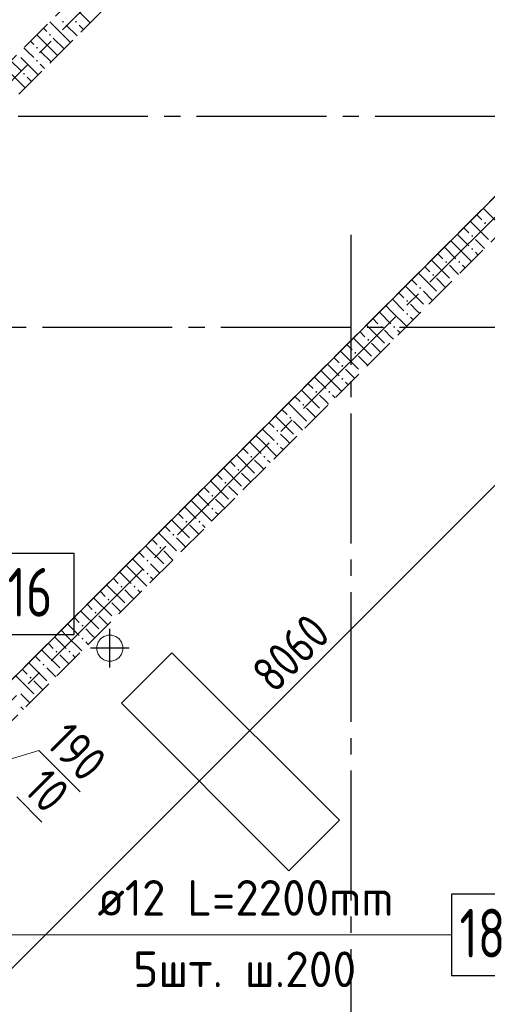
# Model space of a CAD drawing. Header units: millimetres. Extents: x 0 to 43617, y 0 to 59400.
# Tile 11 of 25: x 24334 to 27214, y 20360 to 26426. Entities that reach past the tile are written whole.
import ezdxf

# ---------------------------------------------------------------- set-up
doc = ezdxf.new("R2010")
doc.units = ezdxf.units.MM
doc.linetypes.add('______2', pattern=[270, 200, -70])
doc.linetypes.add('______5', pattern=[1100, 800, -100, 100, -100])
for name, color, linetype, lineweight in [('Standard', 7, 'Continuous', 25), ('ДОП Верх по У', 7, 'Continuous', 25), ('ЖБ Перекрытие верхний уровень', 7, 'Continuous', 35), ('ЖБ Стена верхний уровень', 7, 'Continuous', 35), ('Оси', 40, '______5', 18), ('Позиционная метка номер позиции', 7, 'Continuous', 13)]:
    doc.layers.add(name, color=color, linetype=linetype, lineweight=lineweight)
doc.styles.add('GOST 2.304-81', font='txt')
doc.styles.add('ISOCPEUR', font='txt')

msp = doc.modelspace()

# ---------------------------------------------------------------- hatches: boundary and pattern name
at = {"layer": 'ЖБ Стена верхний уровень', "linetype": 'Continuous', "lineweight": 18, "transparency": 33554687}
for points in [[(24594.5, 26413.1), (24601, 26419.6), (24607.5, 26413.1), (24601, 26406.6)], [(24674.5, 26413.1), (24681, 26419.6), (24687.5, 26413.1), (24681, 26406.6)], [(24514.5, 26333.1), (24521, 26339.6), (24527.4, 26333.1), (24521, 26326.6)], [(24434.5, 26253.1), (24440.9, 26259.6), (24447.4, 26253.1), (24440.9, 26246.6)], [(24434.5, 26173.1), (24440.9, 26179.6), (24447.4, 26173.1), (24440.9, 26166.6)], [(24354.4, 26093.1), (24360.9, 26099.6), (24367.4, 26093.1), (24360.9, 26086.6)], [(27194.5, 25173.1), (27201, 25179.6), (27207.5, 25173.1), (27201, 25166.6)], [(27114.5, 25093.1), (27121, 25099.6), (27127.4, 25093.1), (27121, 25086.6)], [(27114.5, 25013.1), (27121, 25019.6), (27127.4, 25013.1), (27121, 25006.6)], [(26954.4, 24933.1), (26960.9, 24939.6), (26967.4, 24933.1), (26960.9, 24926.6)], [(27034.5, 24933.1), (27040.9, 24939.6), (27047.4, 24933.1), (27040.9, 24926.6)], [(26874.5, 24853.1), (26881, 24859.6), (26887.5, 24853.1), (26881, 24846.6)], [(26794.5, 24773.1), (26801, 24779.6), (26807.5, 24773.1), (26801, 24766.6)], [(26714.5, 24693.1), (26721, 24699.6), (26727.4, 24693.1), (26721, 24686.6)], [(26714.5, 24613.1), (26721, 24619.6), (26727.4, 24613.1), (26721, 24606.6)], [(26554.4, 24533.1), (26560.9, 24539.6), (26567.4, 24533.1), (26560.9, 24526.6)], [(26634.5, 24533.1), (26640.9, 24539.6), (26647.4, 24533.1), (26640.9, 24526.6)], [(26474.5, 24453.1), (26481, 24459.6), (26487.5, 24453.1), (26481, 24446.6)], [(26394.5, 24373.1), (26401, 24379.6), (26407.5, 24373.1), (26401, 24366.6)], [(26314.5, 24293.1), (26321, 24299.6), (26327.4, 24293.1), (26321, 24286.6)], [(26314.5, 24213.1), (26321, 24219.6), (26327.4, 24213.1), (26321, 24206.6)], [(26154.4, 24133.1), (26160.9, 24139.6), (26167.4, 24133.1), (26160.9, 24126.6)], [(26234.5, 24133.1), (26240.9, 24139.6), (26247.4, 24133.1), (26240.9, 24126.6)], [(26074.5, 24053.1), (26081, 24059.6), (26087.5, 24053.1), (26081, 24046.6)], [(25994.5, 23973.1), (26001, 23979.6), (26007.5, 23973.1), (26001, 23966.6)], [(25914.5, 23893.1), (25921, 23899.6), (25927.4, 23893.1), (25921, 23886.6)], [(25914.5, 23813.1), (25921, 23819.6), (25927.4, 23813.1), (25921, 23806.6)], [(25754.4, 23733.1), (25760.9, 23739.6), (25767.4, 23733.1), (25760.9, 23726.6)], [(25834.5, 23733.1), (25840.9, 23739.6), (25847.4, 23733.1), (25840.9, 23726.6)], [(25674.5, 23653.1), (25681, 23659.6), (25687.5, 23653.1), (25681, 23646.6)], [(25594.5, 23573.1), (25601, 23579.6), (25607.5, 23573.1), (25601, 23566.6)], [(25514.5, 23493.1), (25521, 23499.6), (25527.4, 23493.1), (25521, 23486.6)], [(25514.5, 23413.1), (25521, 23419.6), (25527.4, 23413.1), (25521, 23406.6)], [(25354.4, 23333.1), (25360.9, 23339.6), (25367.4, 23333.1), (25360.9, 23326.6)], [(25434.5, 23333.1), (25440.9, 23339.6), (25447.4, 23333.1), (25440.9, 23326.6)], [(25274.5, 23253.1), (25281, 23259.6), (25287.5, 23253.1), (25281, 23246.6)], [(25194.5, 23173.1), (25201, 23179.6), (25207.5, 23173.1), (25201, 23166.6)], [(25114.5, 23093.1), (25121, 23099.6), (25127.4, 23093.1), (25121, 23086.6)], [(25114.5, 23013.1), (25121, 23019.6), (25127.4, 23013.1), (25121, 23006.6)], [(24954.4, 22933.1), (24960.9, 22939.6), (24967.4, 22933.1), (24960.9, 22926.6)], [(25034.5, 22933.1), (25040.9, 22939.6), (25047.4, 22933.1), (25040.9, 22926.6)], [(24874.5, 22853.1), (24881, 22859.6), (24887.5, 22853.1), (24881, 22846.6)], [(24794.5, 22773.1), (24801, 22779.6), (24807.5, 22773.1), (24801, 22766.6)], [(24714.5, 22693.1), (24721, 22699.6), (24727.4, 22693.1), (24721, 22686.6)], [(24714.5, 22613.1), (24721, 22619.6), (24727.4, 22613.1), (24721, 22606.6)], [(24554.4, 22533.1), (24560.9, 22539.6), (24567.4, 22533.1), (24560.9, 22526.6)], [(24634.5, 22533.1), (24640.9, 22539.6), (24647.4, 22533.1), (24640.9, 22526.6)], [(24474.5, 22453.1), (24481, 22459.6), (24487.5, 22453.1), (24481, 22446.6)], [(24394.5, 22373.1), (24401, 22379.6), (24407.5, 22373.1), (24401, 22366.6)]]:
    msp.add_hatch(color=7, dxfattribs=at).paths.add_polyline_path(points, flags=16)

# ---------------------------------------------------------------- linework, layer by layer
at = {"layer": 'Standard', "color": 7, "linetype": 'Continuous', "lineweight": 13, "transparency": 33554687}
for p, q in [((23281.9, 19577), (28981.2, 25276.3)), ((23582.5, 21664.4), (24453.1, 21923.6)), ((24453.1, 21923.6), (24707.5, 21669.2)), ((24316.2, 21637.8), (24471, 21482.9))]:
    msp.add_line(p, q, dxfattribs=at)
at = {"layer": 'Standard', "color": 8, "linetype": '______5', "lineweight": -3, "transparency": 33554687}
for p, q in [((24889.7, 22434.8), (24889.7, 22673.8)), ((25009.2, 22554.3), (24770.2, 22554.3))]:
    msp.add_line(p, q, dxfattribs=at)
at = {"layer": 'ДОП Верх по У', "color": 7, "linetype": 'Continuous', "lineweight": 13, "transparency": 33554687}
msp.add_line((24793.1, 20788.3), (26879.1, 20788.3), dxfattribs=at)
at = {"layer": 'ДОП Верх по У', "color": 7, "linetype": 'Continuous', "lineweight": 25, "transparency": 33554687}
for points in [[(24209.9, 22638.3), (24669.9, 22638.3), (24669.9, 23138.3), (24209.9, 23138.3), (24209.9, 22638.3)], [(26993.1, 20538.3), (27453.1, 20538.3), (27453.1, 21038.3), (26993.1, 21038.3), (26993.1, 20538.3)]]:
    msp.add_lwpolyline(points, dxfattribs=at)
at = {"layer": 'ЖБ Перекрытие верхний уровень', "color": 7, "linetype": 'Continuous', "lineweight": 18, "transparency": 33554687}
for p, q in [((28748.9, 26823.8), (23700.2, 21775.1)), ((24877.1, 22634), (24853.1, 22626.2)), ((24902.3, 22634), (24877.1, 22634)), ((24926.3, 22626.2), (24902.3, 22634)), ((24817.8, 22590.9), (24810, 22566.9)), ((24832.6, 22611.4), (24817.8, 22590.9)), ((24853.1, 22626.2), (24832.6, 22611.4)), ((24946.7, 22611.4), (24926.3, 22626.2)), ((24961.6, 22590.9), (24946.7, 22611.4)), ((24969.3, 22566.9), (24961.6, 22590.9)), ((24810, 22566.9), (24810, 22541.7)), ((24810, 22541.7), (24817.8, 22517.7)), ((24817.8, 22517.7), (24832.6, 22497.3)), ((24946.7, 22497.3), (24961.6, 22517.7)), ((25271.5, 22526.1), (24960.3, 22215)), ((24961.6, 22517.7), (24969.3, 22541.7)), ((24969.3, 22541.7), (24969.3, 22566.9)), ((26303.8, 21493.7), (25271.5, 22526.1)), ((24832.6, 22497.3), (24853.1, 22482.5)), ((24853.1, 22482.5), (24877.1, 22474.7)), ((24877.1, 22474.7), (24902.3, 22474.7)), ((24902.3, 22474.7), (24926.3, 22482.5)), ((24926.3, 22482.5), (24946.7, 22497.3)), ((24960.3, 22215), (25992.7, 21182.6)), ((25992.7, 21182.6), (26303.8, 21493.7))]:
    msp.add_line(p, q, dxfattribs=at)
at = {"layer": 'ЖБ Стена верхний уровень', "color": 251, "linetype": '______2', "lineweight": 13, "true_color": 0x656565, "transparency": 33554687}
for p, q in [((26606.4, 28499.6), (23820.4, 25713.6)), ((23947.7, 25586.4), (26733.7, 28372.4)), ((28515.6, 26590.5), (23700.2, 21775.1)), ((22462.8, 20283.1), (28642.9, 26463.2))]:
    msp.add_line(p, q, dxfattribs=at)
at = {"layer": 'ЖБ Стена верхний уровень', "color": 9, "linetype": 'Continuous', "lineweight": 18, "true_color": 0xc7c7c7, "transparency": 33554687}
for p, q in [((24660.9, 26513.1), (24767.7, 26406.4)), ((24621, 26313.1), (24520.4, 26413.7)), ((24621, 26393.1), (24687.7, 26326.4)), ((24701, 26393.1), (24727.7, 26366.4)), ((24540.9, 26233.1), (24440.4, 26333.7)), ((24480.4, 26373.7), (24501, 26353.1)), ((24400.4, 26293.7), (24421, 26273.1)), ((24540.9, 26313.1), (24607.7, 26246.4)), ((24621, 26313.1), (24647.7, 26286.4)), ((24381, 26233.1), (24360.4, 26253.7)), ((24421, 26193.1), (24381, 26233.1)), ((24460.9, 26233.1), (24527.7, 26166.4)), ((24540.9, 26233.1), (24567.7, 26206.4)), ((24280.4, 26173.7), (24340.9, 26113.1)), ((24340.9, 26193.1), (24447.7, 26086.4)), ((24460.9, 26153.1), (24487.7, 26126.4)), ((24260.9, 26113.1), (24367.7, 26006.4)), ((24381, 26073.1), (24407.7, 26046.4)), ((27189.6, 25264.5), (27301, 25153.1)), ((27109.6, 25184.5), (27221, 25073.1)), ((27149.6, 25224.5), (27181, 25193.1)), ((27069.6, 25144.5), (27101, 25113.1)), ((26989.6, 25064.5), (27021, 25033.1)), ((27029.6, 25104.5), (27101, 25033.1)), ((27181, 25033.1), (27140.9, 25073.1)), ((26949.6, 25024.5), (27021, 24953.1)), ((27021, 25033.1), (27116.9, 24937.2)), ((27196.9, 25017.2), (27181, 25033.1)), ((26869.6, 24944.5), (26981, 24833.1)), ((26909.6, 24984.5), (26940.9, 24953.1)), ((27140.9, 24993.1), (27156.9, 24977.2)), ((26829.6, 24904.5), (26860.9, 24873.1)), ((27021, 24873.1), (26981, 24913.1)), ((27036.9, 24857.2), (27021, 24873.1)), ((27060.9, 24913.1), (27076.9, 24897.2)), ((26749.6, 24824.5), (26781, 24793.1)), ((26789.6, 24864.5), (26901, 24753.1)), ((26956.9, 24777.2), (26901, 24833.1)), ((26709.6, 24784.5), (26821, 24673.1)), ((26876.9, 24697.2), (26821, 24753.1)), ((26629.6, 24704.5), (26701, 24633.1)), ((26669.6, 24744.5), (26701, 24713.1)), ((26589.6, 24664.5), (26621, 24633.1)), ((26621, 24633.1), (26716.9, 24537.2)), ((26781, 24633.1), (26740.9, 24673.1)), ((26796.9, 24617.2), (26781, 24633.1)), ((26509.6, 24584.5), (26540.9, 24553.1)), ((26549.6, 24624.5), (26621, 24553.1)), ((26740.9, 24593.1), (26756.9, 24577.2)), ((26469.6, 24544.5), (26581, 24433.1)), ((26621, 24473.1), (26581, 24513.1)), ((26660.9, 24513.1), (26676.9, 24497.2)), ((26389.6, 24464.5), (26501, 24353.1)), ((26429.6, 24504.5), (26460.9, 24473.1)), ((26636.9, 24457.2), (26621, 24473.1)), ((26349.6, 24424.5), (26381, 24393.1)), ((26556.9, 24377.2), (26501, 24433.1)), ((26269.6, 24344.5), (26301, 24313.1)), ((26309.6, 24384.5), (26421, 24273.1)), ((26476.9, 24297.2), (26421, 24353.1)), ((26229.6, 24304.5), (26301, 24233.1)), ((26381, 24233.1), (26340.9, 24273.1)), ((26149.6, 24224.5), (26221, 24153.1)), ((26189.6, 24264.5), (26221, 24233.1)), ((26221, 24233.1), (26316.9, 24137.2)), ((26396.9, 24217.2), (26381, 24233.1)), ((26109.6, 24184.5), (26140.9, 24153.1)), ((26340.9, 24193.1), (26356.9, 24177.2)), ((26029.6, 24104.5), (26060.9, 24073.1)), ((26069.6, 24144.5), (26181, 24033.1)), ((26221, 24073.1), (26181, 24113.1)), ((26260.9, 24113.1), (26276.9, 24097.2)), ((25949.6, 24024.5), (25981, 23993.1)), ((25989.6, 24064.5), (26101, 23953.1)), ((26156.9, 23977.2), (26101, 24033.1)), ((26236.9, 24057.2), (26221, 24073.1)), ((25909.6, 23984.5), (26021, 23873.1)), ((25829.6, 23904.5), (25901, 23833.1)), ((25869.6, 23944.5), (25901, 23913.1)), ((26076.9, 23897.2), (26021, 23953.1)), ((25789.6, 23864.5), (25821, 23833.1)), ((25981, 23833.1), (25940.9, 23873.1)), ((25709.6, 23784.5), (25740.9, 23753.1)), ((25749.6, 23824.5), (25821, 23753.1)), ((25821, 23833.1), (25916.9, 23737.2)), ((25940.9, 23793.1), (25956.9, 23777.2)), ((25996.9, 23817.2), (25981, 23833.1)), ((25669.6, 23744.5), (25781, 23633.1)), ((25589.6, 23664.5), (25701, 23553.1)), ((25629.6, 23704.5), (25660.9, 23673.1)), ((25821, 23673.1), (25781, 23713.1)), ((25836.9, 23657.2), (25821, 23673.1)), ((25860.9, 23713.1), (25876.9, 23697.2)), ((25549.6, 23624.5), (25581, 23593.1)), ((25756.9, 23577.2), (25701, 23633.1)), ((25469.6, 23544.5), (25501, 23513.1)), ((25509.6, 23584.5), (25621, 23473.1)), ((25676.9, 23497.2), (25621, 23553.1)), ((25429.6, 23504.5), (25501, 23433.1)), ((25349.6, 23424.5), (25421, 23353.1)), ((25389.6, 23464.5), (25421, 23433.1)), ((25421, 23433.1), (25516.9, 23337.2)), ((25581, 23433.1), (25540.9, 23473.1)), ((25596.9, 23417.2), (25581, 23433.1)), ((25309.6, 23384.5), (25340.9, 23353.1)), ((25540.9, 23393.1), (25556.9, 23377.2)), ((25229.6, 23304.5), (25260.9, 23273.1)), ((25269.6, 23344.5), (25381, 23233.1)), ((25421, 23273.1), (25381, 23313.1)), ((25460.9, 23313.1), (25476.9, 23297.2)), ((25189.6, 23264.5), (25301, 23153.1)), ((25436.9, 23257.2), (25421, 23273.1)), ((25109.6, 23184.5), (25221, 23073.1)), ((25149.6, 23224.5), (25181, 23193.1)), ((25356.9, 23177.2), (25301, 23233.1)), ((25069.6, 23144.5), (25101, 23113.1)), ((25276.9, 23097.2), (25221, 23153.1)), ((24989.6, 23064.5), (25021, 23033.1)), ((25029.6, 23104.5), (25101, 23033.1)), ((25181, 23033.1), (25140.9, 23073.1)), ((24949.6, 23024.5), (25021, 22953.1)), ((25021, 23033.1), (25116.9, 22937.2)), ((25140.9, 22993.1), (25156.9, 22977.2)), ((25196.9, 23017.2), (25181, 23033.1)), ((24869.6, 22944.5), (24981, 22833.1)), ((24909.6, 22984.5), (24940.9, 22953.1)), ((24829.6, 22904.5), (24860.9, 22873.1)), ((25021, 22873.1), (24981, 22913.1)), ((25036.9, 22857.2), (25021, 22873.1)), ((25060.9, 22913.1), (25076.9, 22897.2)), ((24749.6, 22824.5), (24781, 22793.1)), ((24789.6, 22864.5), (24901, 22753.1)), ((24956.9, 22777.2), (24901, 22833.1)), ((24709.6, 22784.5), (24821, 22673.1)), ((24876.9, 22697.2), (24821, 22753.1)), ((24629.6, 22704.5), (24701, 22633.1)), ((24669.6, 22744.5), (24701, 22713.1)), ((24589.6, 22664.5), (24621, 22633.1)), ((24621, 22633.1), (24716.9, 22537.2)), ((24781, 22633.1), (24740.9, 22673.1)), ((24796.9, 22617.2), (24781, 22633.1)), ((24509.6, 22584.5), (24540.9, 22553.1)), ((24549.6, 22624.5), (24621, 22553.1)), ((24740.9, 22593.1), (24756.9, 22577.2)), ((24469.6, 22544.5), (24581, 22433.1)), ((24621, 22473.1), (24581, 22513.1)), ((24660.9, 22513.1), (24676.9, 22497.2)), ((24389.6, 22464.5), (24501, 22353.1)), ((24429.6, 22504.5), (24460.9, 22473.1)), ((24636.9, 22457.2), (24621, 22473.1)), ((24349.6, 22424.5), (24381, 22393.1)), ((24556.9, 22377.2), (24501, 22433.1)), ((24309.6, 22384.5), (24421, 22273.1)), ((24476.9, 22297.2), (24421, 22353.1)), ((24381, 22233.1), (24340.9, 22273.1)), ((24396.9, 22217.2), (24381, 22233.1)), ((24340.9, 22193.1), (24356.9, 22177.2))]:
    msp.add_line(p, q, dxfattribs=at)
at = {"layer": 'Оси', "color": 8, "linetype": '______5', "lineweight": -3, "transparency": 33554687}
for p, q in [((12153.1, 13919.1), (31163, 32929)), ((14415.9, 12363.5), (33072.2, 31019.8)), ((29524, 25830), (3600, 25830)), ((26374, 25100), (26374, 7100)), ((34074, 24530), (3600, 24530)), ((34074, 24530), (3600, 24530))]:
    msp.add_line(p, q, dxfattribs=at)
at = {"layer": 'Позиционная метка номер позиции', "color": 7, "linetype": 'Continuous', "lineweight": 13, "transparency": 33554687}
msp.add_line((23420.5, 20788.3), (26993.1, 20788.3), dxfattribs=at)

# ---------------------------------------------------------------- texts
at = {"layer": 'Standard', "color": 7, "linetype": 'Continuous', "lineweight": 25, "transparency": 33554687, "char_height": 220, "attachment_point": 7, "style": 'GOST 2.304-81'}
for s, insert, width, rotation in [('8060', (25902.7, 22268.5), 672.617, 45), ('190', (24488.5, 21959), 485.081, 315), ('10', (24351.6, 21673.2), 344.432, 315), ('800', (23831.2, 21486.5), 531.964, 315)]:
    msp.add_mtext(s, dxfattribs=dict(at, insert=insert, width=width, rotation=rotation))
at = {"layer": 'ДОП Верх по У', "color": 7, "linetype": 'Continuous', "lineweight": 13, "transparency": 33554687, "attachment_point": 7, "style": 'ISOCPEUR'}
for s, insert, char_height, width in [('\\W0.75;16', (24259.9, 22748.3), 300, 472.289), ('\\W0.96;ø12 L=2200mm ', (24813.1, 20905.6), 220, 2150.516), ('\\W0.75;18', (27043.1, 20648.3), 300, 472.272), ('\\W0.97;5шт. ш.200 ', (25033.1, 20465.6), 220, 1712.318)]:
    msp.add_mtext(s, dxfattribs=dict(at, insert=insert, char_height=char_height, width=width))

doc.saveas('drawing.dxf')
